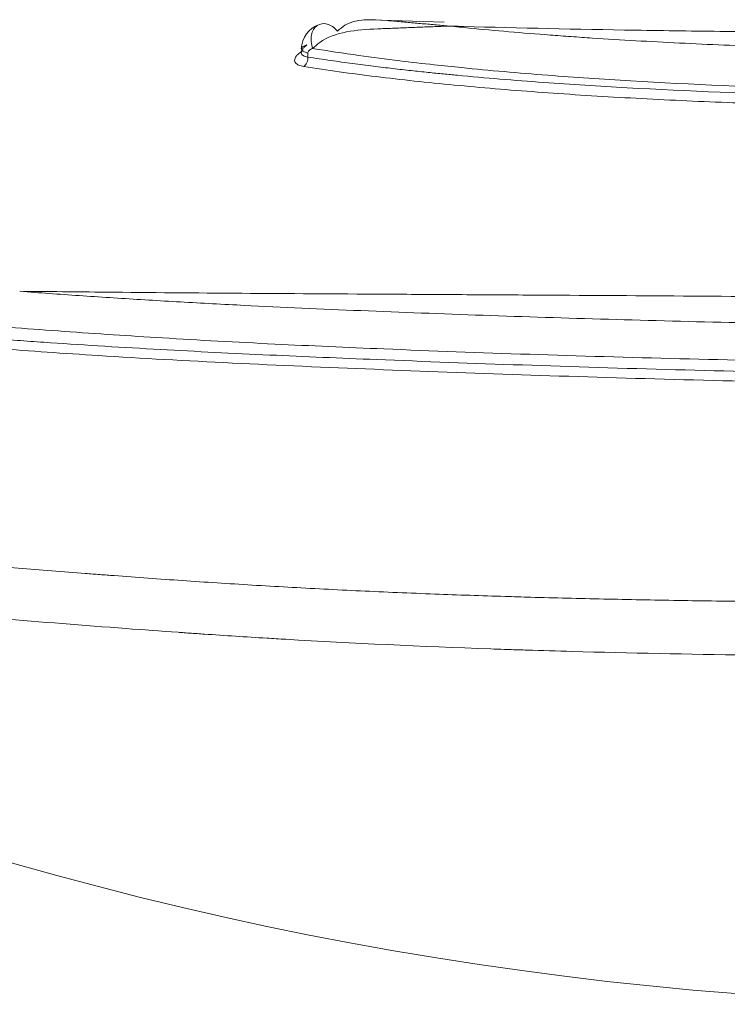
# Model space of a CAD drawing. Header units: millimetres. Extents: x 220.465 to 220.728, y 142.8 to 143.061.
# Tile 2 of 5: x 220.48 to 220.488, y 142.885 to 142.896. Entities that reach past the tile are written whole.
import ezdxf

# ---------------------------------------------------------------- set-up
doc = ezdxf.new("R2010")
doc.units = ezdxf.units.MM
doc.layers.add('SANINDUSA', color=3, linetype='Continuous')

msp = doc.modelspace()

# ---------------------------------------------------------------- linework, layer by layer
at = {"layer": 'SANINDUSA', "linetype": 'Continuous', "lineweight": 15}
for p, q in [((220.4848780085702, 142.8960000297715), (220.4840179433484, 142.8960287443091)), ((220.4832890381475, 142.8955941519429), (220.4832890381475, 142.8956407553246))]:
    msp.add_line(p, q, dxfattribs=at)
for centre, radius, start, end in [((220.4835289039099, 142.895677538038), 0.0003161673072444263, 109.4843273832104, 177.8809189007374), ((220.4915335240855, 142.9267920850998), 0.04225715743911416, 247.7771744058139, 291.5544025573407)]:
    msp.add_arc(centre, radius, start, end, dxfattribs=at)
for points, knots in [([(220.4836337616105, 142.8958963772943), (220.4836623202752, 142.8959209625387), (220.4838063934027, 142.8960449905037), (220.4840449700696, 142.8960353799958), (220.4842539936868, 142.8960166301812), (220.4842714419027, 142.8960150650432)], [0, 0, 0, 0, 0.1847334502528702, 0.9319457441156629, 1, 1, 1, 1]), ([(220.4833449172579, 142.8956942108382), (220.4833268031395, 142.8957466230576), (220.4833219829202, 142.895802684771), (220.4833409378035, 142.8958987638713), (220.4833646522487, 142.8959384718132), (220.4834306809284, 142.8959846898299), (220.4834727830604, 142.8959910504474), (220.48355763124, 142.8959676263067), (220.483600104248, 142.8959379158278), (220.4836337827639, 142.8958963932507)], [0, 0, 0, 0, 0.25, 0.25, 0.5, 0.5, 0.75, 0.75, 1, 1, 1, 1]), ([(220.4841825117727, 142.8959264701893), (220.4841574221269, 142.8959255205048), (220.4838826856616, 142.8959151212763), (220.4835611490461, 142.8958871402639), (220.483371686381, 142.8957180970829), (220.483344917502, 142.8956942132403)], [0, 0, 0, 0, 0.07944482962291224, 0.8699362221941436, 1, 1, 1, 1]), ([(220.4979401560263, 142.8958834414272), (220.4978588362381, 142.8958760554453), (220.4977768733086, 142.8958688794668), (220.4976945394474, 142.8958619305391), (220.4973790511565, 142.8958353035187), (220.4970566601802, 142.8958118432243), (220.4967275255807, 142.895791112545), (220.4963983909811, 142.8957703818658), (220.4960625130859, 142.8957523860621), (220.4957198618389, 142.8957368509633), (220.495377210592, 142.8957213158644), (220.4950277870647, 142.8957082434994), (220.4946713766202, 142.8956974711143), (220.4945822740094, 142.8956947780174), (220.4944927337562, 142.8956922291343), (220.494402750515, 142.8956898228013), (220.4943127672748, 142.895687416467), (220.4942223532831, 142.8956851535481), (220.494131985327, 142.8956830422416), (220.493951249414, 142.8956788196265), (220.4937702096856, 142.8956751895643), (220.4935888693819, 142.8956721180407), (220.4932261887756, 142.8956659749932), (220.4928623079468, 142.8956620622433), (220.4924972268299, 142.8956601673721), (220.492132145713, 142.8956582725), (220.4917657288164, 142.8956583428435), (220.4913984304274, 142.8956603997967), (220.4912147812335, 142.8956614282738), (220.491030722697, 142.89566297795), (220.4908464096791, 142.8956650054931), (220.4907542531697, 142.895666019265), (220.4906620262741, 142.8956671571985), (220.4905697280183, 142.8956684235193), (220.4904774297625, 142.895669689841), (220.4903850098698, 142.895671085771), (220.4902930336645, 142.895672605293), (220.4899251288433, 142.895678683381), (220.4895623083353, 142.8956867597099), (220.4892043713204, 142.8956969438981), (220.4888464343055, 142.8957071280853), (220.4884933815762, 142.8957194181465), (220.4881451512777, 142.8957339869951), (220.4877969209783, 142.8957485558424), (220.4874535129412, 142.895765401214), (220.4871149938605, 142.8957847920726), (220.4869457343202, 142.8957944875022), (220.4867776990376, 142.8958048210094), (220.4866109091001, 142.8958158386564), (220.4865275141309, 142.8958213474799), (220.4864443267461, 142.8958270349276), (220.4863617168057, 142.8958328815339), (220.4862791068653, 142.8958387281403), (220.4861971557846, 142.8958447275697), (220.4861158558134, 142.895850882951), (220.4857906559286, 142.8958755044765), (220.4854758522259, 142.8959026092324), (220.4851711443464, 142.8959324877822), (220.4850923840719, 142.895940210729), (220.4850142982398, 142.8959481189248), (220.4849368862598, 142.8959562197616)], [0.1086892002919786, 0.1086892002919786, 0.1086892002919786, 0.1086892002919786, 0.1250000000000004, 0.1250000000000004, 0.1250000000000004, 0.1875000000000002, 0.1875000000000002, 0.1875000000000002, 0.2500000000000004, 0.2500000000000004, 0.2500000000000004, 0.3125000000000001, 0.3125000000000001, 0.3125000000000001, 0.3281250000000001, 0.3281250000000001, 0.3281250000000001, 0.3437500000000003, 0.3437500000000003, 0.3437500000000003, 0.3750000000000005, 0.3750000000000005, 0.3750000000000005, 0.4375000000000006, 0.4375000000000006, 0.4375000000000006, 0.5000000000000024, 0.5000000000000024, 0.5000000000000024, 0.5312499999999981, 0.5312499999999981, 0.5312499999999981, 0.5468749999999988, 0.5468749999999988, 0.5468749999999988, 0.5624999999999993, 0.5624999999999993, 0.5624999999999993, 0.6250000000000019, 0.6250000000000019, 0.6250000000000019, 0.6874999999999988, 0.6874999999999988, 0.6874999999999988, 0.750000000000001, 0.750000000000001, 0.750000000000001, 0.7812500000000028, 0.7812500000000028, 0.7812500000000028, 0.7968750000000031, 0.7968750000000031, 0.7968750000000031, 0.8124999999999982, 0.8124999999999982, 0.8124999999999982, 0.8750000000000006, 0.8750000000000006, 0.8750000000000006, 0.8911548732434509, 0.8911548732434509, 0.8911548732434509, 0.8911548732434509]), ([(220.4849368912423, 142.8959562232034), (220.4849936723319, 142.8959545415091), (220.4850506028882, 142.8959528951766), (220.4851076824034, 142.895951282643), (220.4857573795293, 142.8959329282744), (220.4864263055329, 142.8959188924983), (220.4871145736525, 142.8959076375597), (220.4874587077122, 142.8959020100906), (220.4878076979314, 142.8958970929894), (220.4881616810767, 142.8958927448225), (220.4883386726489, 142.8958905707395), (220.4885169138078, 142.8958885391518), (220.4886964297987, 142.8958866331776), (220.4888759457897, 142.8958847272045), (220.4890557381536, 142.895882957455), (220.4892357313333, 142.8958813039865), (220.4895957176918, 142.8958779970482), (220.4899566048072, 142.895875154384), (220.4903183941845, 142.8958726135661), (220.4906801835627, 142.8958700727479), (220.4910430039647, 142.8958677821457), (220.491406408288, 142.8958657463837), (220.4917698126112, 142.8958637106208), (220.4921343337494, 142.8958619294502), (220.4924995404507, 142.8958604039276), (220.4926821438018, 142.8958596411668), (220.4928652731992, 142.8958589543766), (220.4930476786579, 142.8958583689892), (220.4932300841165, 142.8958577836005), (220.4934117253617, 142.8958572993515), (220.493592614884, 142.8958569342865), (220.4943161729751, 142.8958554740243), (220.4950277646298, 142.8958559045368), (220.4957276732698, 142.8958594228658), (220.4960776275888, 142.8958611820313), (220.4964246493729, 142.8958637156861), (220.4967687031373, 142.8958672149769), (220.49694073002, 142.8958689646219), (220.4971113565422, 142.8958709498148), (220.4972801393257, 142.8958731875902), (220.4974489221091, 142.8958754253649), (220.4976160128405, 142.8958779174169), (220.4977814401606, 142.8958806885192), (220.4978345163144, 142.8958815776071), (220.4978874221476, 142.8958824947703), (220.4979401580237, 142.8958834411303)], [0.1149736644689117, 0.1149736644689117, 0.1149736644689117, 0.1149736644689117, 0.1259556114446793, 0.1259556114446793, 0.1259556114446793, 0.2509556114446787, 0.2509556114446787, 0.2509556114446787, 0.3134556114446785, 0.3134556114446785, 0.3134556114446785, 0.3447056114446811, 0.3447056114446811, 0.3447056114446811, 0.375955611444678, 0.375955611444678, 0.375955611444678, 0.438455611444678, 0.438455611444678, 0.438455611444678, 0.5009556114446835, 0.5009556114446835, 0.5009556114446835, 0.5634556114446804, 0.5634556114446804, 0.5634556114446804, 0.5947056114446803, 0.5947056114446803, 0.5947056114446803, 0.6259556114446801, 0.6259556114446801, 0.6259556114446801, 0.7509556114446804, 0.7509556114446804, 0.7509556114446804, 0.8134556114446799, 0.8134556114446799, 0.8134556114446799, 0.8447056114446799, 0.8447056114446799, 0.8447056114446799, 0.8759556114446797, 0.8759556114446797, 0.8759556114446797, 0.8859819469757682, 0.8859819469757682, 0.8859819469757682, 0.8859819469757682]), ([(220.4832890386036, 142.8956407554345), (220.4832430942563, 142.8956530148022), (220.4832152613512, 142.8956702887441), (220.4832108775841, 142.8957055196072), (220.4832343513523, 142.8957232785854), (220.4832771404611, 142.8957363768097)], [0, 0, 0, 0, 0.5, 0.5, 1, 1, 1, 1]), ([(220.4832771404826, 142.8957363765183), (220.483266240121, 142.8957274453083), (220.4832452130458, 142.8957102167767), (220.4832251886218, 142.8956853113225), (220.4832143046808, 142.8956631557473), (220.4832108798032, 142.8956362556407), (220.4832271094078, 142.8956076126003), (220.4832684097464, 142.8955986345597), (220.4832890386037, 142.8955941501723)], [0, 0, 0, 0, 0.1408276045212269, 0.271660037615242, 0.3926806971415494, 0.5041229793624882, 0.752317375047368, 1, 1, 1, 1]), ([(220.4833449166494, 142.8956942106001), (220.4833366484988, 142.895690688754), (220.4833219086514, 142.8956844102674), (220.4833043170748, 142.8956718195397), (220.4832920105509, 142.8956583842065), (220.4832899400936, 142.8956461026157), (220.4832890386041, 142.8956407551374)], [0, 0, 0, 0, 0.3535863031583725, 0.6303475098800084, 0.8390510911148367, 1, 1, 1, 1]), ([(220.4995669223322, 142.8956034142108), (220.4994818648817, 142.8955911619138), (220.4993174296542, 142.8955674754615), (220.4990722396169, 142.8955353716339), (220.498840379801, 142.8955069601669), (220.4986224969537, 142.8954820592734), (220.4984197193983, 142.8954603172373), (220.4982329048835, 142.8954414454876), (220.4980628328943, 142.8954251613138), (220.4979101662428, 142.8954112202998), (220.4974828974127, 142.8953735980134), (220.4967816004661, 142.8953210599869), (220.4953916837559, 142.8952447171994), (220.493601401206, 142.8951890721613), (220.4913910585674, 142.8951790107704), (220.4891897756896, 142.8952137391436), (220.48741993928, 142.8952892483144), (220.4860518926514, 142.8953811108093), (220.4852977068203, 142.8954475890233), (220.4847315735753, 142.8955064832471), (220.4843293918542, 142.8955527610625), (220.4838506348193, 142.8956147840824), (220.4835228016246, 142.8956662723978), (220.4833449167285, 142.8956942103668)], [0, 0, 0, 0, 0.01899102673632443, 0.03671393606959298, 0.05316871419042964, 0.06835534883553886, 0.08227382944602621, 0.09492414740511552, 0.106306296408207, 0.116420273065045, 0.1252660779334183, 0.1904942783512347, 0.2500683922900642, 0.378927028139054, 0.5000216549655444, 0.6209702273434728, 0.74966594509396, 0.8095367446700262, 0.8751269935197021, 0.8967231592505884, 0.9247344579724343, 0.9591603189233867, 1, 1, 1, 1]), ([(220.483240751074, 142.8954838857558), (220.4832303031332, 142.8954858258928), (220.4832095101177, 142.895489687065), (220.4831839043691, 142.895498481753), (220.4831493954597, 142.8955163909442), (220.4831257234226, 142.8955511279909), (220.4831449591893, 142.8955975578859), (220.4831827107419, 142.8956360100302), (220.4832103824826, 142.8956548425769), (220.483224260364, 142.8956642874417)], [0, 0, 0, 0, 0.08408487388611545, 0.1673418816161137, 0.251274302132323, 0.5003467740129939, 0.7495748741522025, 0.8744072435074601, 1, 1, 1, 1]), ([(220.4832890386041, 142.8955941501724), (220.4832903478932, 142.8955723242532), (220.4832862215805, 142.8955490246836), (220.483277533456, 142.89552918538), (220.4832688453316, 142.8955093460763), (220.4832556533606, 142.895493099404), (220.483240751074, 142.8954838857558)], [0, 0, 0, 0, 0.5, 0.5, 0.5, 1, 1, 1, 1]), ([(220.4832890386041, 142.8955941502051), (220.4833773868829, 142.8955806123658), (220.48354815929, 142.8955544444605), (220.4838041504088, 142.8955189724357), (220.4840469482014, 142.8954875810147), (220.484275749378, 142.8954600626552), (220.4844891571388, 142.8954360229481), (220.4846861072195, 142.8954151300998), (220.4848656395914, 142.8953970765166), (220.4853041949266, 142.8953548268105), (220.4860055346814, 142.8952968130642), (220.4873802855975, 142.8952103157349), (220.4891643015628, 142.895139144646), (220.4913856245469, 142.8951060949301), (220.4936150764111, 142.8951140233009), (220.4954189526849, 142.8951648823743), (220.496816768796, 142.8952354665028), (220.4975978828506, 142.8952898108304), (220.4981914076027, 142.8953399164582), (220.4986174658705, 142.89538043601), (220.4991100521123, 142.895433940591), (220.4994449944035, 142.8954786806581), (220.499624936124, 142.8955027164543)], [0, 0, 0, 0, 0.02040387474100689, 0.03943957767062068, 0.05710709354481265, 0.07340640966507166, 0.08833751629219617, 0.1019004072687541, 0.1140950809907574, 0.1249215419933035, 0.1902199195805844, 0.2500452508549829, 0.3786237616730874, 0.4997378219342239, 0.6208490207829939, 0.7493816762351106, 0.8090177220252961, 0.8740586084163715, 0.8972785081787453, 0.9260089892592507, 0.9602496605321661, 1, 1, 1, 1]), ([(220.4996706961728, 142.8953919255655), (220.4995890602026, 142.8953806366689), (220.4994260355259, 142.8953580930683), (220.4991745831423, 142.8953265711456), (220.4989186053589, 142.8952967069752), (220.4986575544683, 142.8952685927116), (220.4983915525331, 142.8952421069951), (220.498120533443, 142.8952171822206), (220.4976175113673, 142.8951744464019), (220.496860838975, 142.8951209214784), (220.4958202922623, 142.8950672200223), (220.4947416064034, 142.895028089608), (220.4936325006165, 142.8950036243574), (220.4925106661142, 142.8949915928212), (220.4913826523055, 142.8949927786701), (220.4902545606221, 142.8950043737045), (220.4891371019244, 142.8950291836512), (220.4880410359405, 142.8950661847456), (220.486980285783, 142.8951173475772), (220.4859583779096, 142.8951827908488), (220.4851488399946, 142.8952508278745), (220.4845307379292, 142.8953135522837), (220.4840838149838, 142.8953651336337), (220.4836514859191, 142.8954212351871), (220.4833778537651, 142.8954629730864), (220.4832407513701, 142.8954838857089)], [0, 0, 0, 0, 0.01807728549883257, 0.03609981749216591, 0.05408272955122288, 0.07204117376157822, 0.08999025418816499, 0.107944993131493, 0.1259202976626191, 0.188294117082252, 0.2505328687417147, 0.3132558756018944, 0.3758027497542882, 0.4384078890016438, 0.5002705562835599, 0.5625086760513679, 0.6254766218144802, 0.6876775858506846, 0.7500570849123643, 0.8125158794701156, 0.8751163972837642, 0.9062988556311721, 0.9374544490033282, 0.9686617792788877, 1, 1, 1, 1]), ([(220.4799265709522, 142.892859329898), (220.4800410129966, 142.8928507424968), (220.4802697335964, 142.8928335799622), (220.4806206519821, 142.8928088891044), (220.4809769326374, 142.8927850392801), (220.4813392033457, 142.8927621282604), (220.4817073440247, 142.8927401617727), (220.482081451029, 142.892719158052), (220.4827748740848, 142.8926826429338), (220.4838162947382, 142.8926353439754), (220.4852347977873, 142.8925816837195), (220.4866999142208, 142.8925335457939), (220.4881993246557, 142.8924937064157), (220.4897219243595, 142.8924639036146), (220.4912551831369, 142.892448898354), (220.4927909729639, 142.8924467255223), (220.4943213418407, 142.8924594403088), (220.4958335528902, 142.8924824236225), (220.4973163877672, 142.8925140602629), (220.4987573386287, 142.8925517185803), (220.4999188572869, 142.8925905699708), (220.5008175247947, 142.892627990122), (220.5014768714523, 142.8926594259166), (220.5021205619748, 142.8926937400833), (220.5025345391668, 142.8927189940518), (220.5027416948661, 142.8927316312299)], [0, 0, 0, 0, 0.01787641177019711, 0.03572728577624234, 0.05356494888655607, 0.07140156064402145, 0.08924908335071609, 0.1071192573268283, 0.1250239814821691, 0.187272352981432, 0.2500179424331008, 0.3123735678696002, 0.3750100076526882, 0.4377279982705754, 0.5000030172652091, 0.5622758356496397, 0.6249958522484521, 0.6876302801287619, 0.7499879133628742, 0.8127314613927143, 0.8749818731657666, 0.9062895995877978, 0.9375192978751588, 0.9687344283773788, 0.9999999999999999, 0.9999999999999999, 0.9999999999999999, 0.9999999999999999]), ([(220.4799265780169, 142.892859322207), (220.4802560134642, 142.8928559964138), (220.4805903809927, 142.8928526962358), (220.4809296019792, 142.8928494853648), (220.4814483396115, 142.8928445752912), (220.4819784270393, 142.8928399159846), (220.4825198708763, 142.8928359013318), (220.4830613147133, 142.8928318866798), (220.4836141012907, 142.8928286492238), (220.4841786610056, 142.8928254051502), (220.4844609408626, 142.8928237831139), (220.4847461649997, 142.8928221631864), (220.4850344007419, 142.8928204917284), (220.485322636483, 142.8928188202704), (220.4856143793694, 142.8928170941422), (220.4859065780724, 142.8928153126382), (220.4864909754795, 142.8928117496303), (220.4870793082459, 142.8928079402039), (220.487671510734, 142.8928040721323), (220.4882637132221, 142.8928002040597), (220.488859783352, 142.8927963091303), (220.4894597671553, 142.8927925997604), (220.4897597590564, 142.8927907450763), (220.490060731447, 142.892788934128), (220.4903627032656, 142.8927871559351), (220.4906646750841, 142.8927853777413), (220.4909677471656, 142.8927835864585), (220.4912715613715, 142.8927818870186), (220.491423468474, 142.892781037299), (220.4915758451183, 142.8927802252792), (220.491728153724, 142.8927794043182), (220.4918804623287, 142.8927785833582), (220.4920324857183, 142.8927777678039), (220.4921842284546, 142.8927769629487), (220.4924877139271, 142.8927753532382), (220.4927900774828, 142.8927737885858), (220.4930913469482, 142.8927722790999), (220.4936938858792, 142.8927692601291), (220.4942920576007, 142.8927664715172), (220.4948859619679, 142.8927636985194), (220.495479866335, 142.8927609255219), (220.4960695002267, 142.8927581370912), (220.496654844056, 142.8927551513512), (220.4972401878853, 142.8927521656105), (220.4978212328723, 142.8927489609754), (220.4983978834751, 142.8927458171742), (220.4985420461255, 142.8927450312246), (220.4986860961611, 142.8927442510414), (220.4988292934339, 142.8927434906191), (220.4989724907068, 142.8927427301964), (220.4991149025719, 142.8927419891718), (220.4992565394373, 142.8927412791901), (220.4995398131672, 142.8927398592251), (220.4998199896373, 142.8927385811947), (220.5000971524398, 142.892737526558), (220.5006514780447, 142.8927354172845), (220.5011937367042, 142.8927340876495), (220.5017241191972, 142.8927331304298), (220.5020683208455, 142.8927325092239), (220.5024075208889, 142.8927320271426), (220.5027416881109, 142.8927316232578)], [0.0841290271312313, 0.0841290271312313, 0.0841290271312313, 0.0841290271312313, 0.1250000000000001, 0.1250000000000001, 0.1250000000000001, 0.1874999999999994, 0.1874999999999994, 0.1874999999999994, 0.2499999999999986, 0.2499999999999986, 0.2499999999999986, 0.28125, 0.28125, 0.28125, 0.3124999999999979, 0.3124999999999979, 0.3124999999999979, 0.3750000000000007, 0.3750000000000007, 0.3750000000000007, 0.4374999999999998, 0.4374999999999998, 0.4374999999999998, 0.4687500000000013, 0.4687500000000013, 0.4687500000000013, 0.4999999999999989, 0.4999999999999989, 0.4999999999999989, 0.5156249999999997, 0.5156249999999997, 0.5156249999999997, 0.5312500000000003, 0.5312500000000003, 0.5312500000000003, 0.5624999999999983, 0.5624999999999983, 0.5624999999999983, 0.625000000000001, 0.625000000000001, 0.625000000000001, 0.6875000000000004, 0.6875000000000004, 0.6875000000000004, 0.7499999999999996, 0.7499999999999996, 0.7499999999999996, 0.7656250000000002, 0.7656250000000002, 0.7656250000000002, 0.781250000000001, 0.781250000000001, 0.781250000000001, 0.8124999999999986, 0.8124999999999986, 0.8124999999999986, 0.8749999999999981, 0.8749999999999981, 0.8749999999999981, 0.9155605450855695, 0.9155605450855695, 0.9155605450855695, 0.9155605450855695]), ([(220.5045171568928, 142.8924378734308), (220.5044086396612, 142.8924284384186), (220.5041930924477, 142.8924096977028), (220.5038634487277, 142.892383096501), (220.5035325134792, 142.8923577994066), (220.5032000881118, 142.8923338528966), (220.5028667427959, 142.8923111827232), (220.5025328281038, 142.8922897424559), (220.5021987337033, 142.8922694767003), (220.5018648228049, 142.8922503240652), (220.5015314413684, 142.8922322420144), (220.5008477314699, 142.8921970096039), (220.4998156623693, 142.8921521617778), (220.4983023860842, 142.8921027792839), (220.4966702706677, 142.8920614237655), (220.49489652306, 142.8920296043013), (220.4930871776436, 142.8920118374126), (220.49125499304, 142.8920120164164), (220.4894240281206, 142.8920322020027), (220.4876224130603, 142.8920701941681), (220.4858679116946, 142.8921216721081), (220.4842917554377, 142.8921799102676), (220.4828642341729, 142.8922429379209), (220.4818207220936, 142.8922998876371), (220.4810120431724, 142.892351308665), (220.4804392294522, 142.8923907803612), (220.4798684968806, 142.8924336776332), (220.4793022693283, 142.8924802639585), (220.4787406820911, 142.8925305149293), (220.4783798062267, 142.8925668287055), (220.4781973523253, 142.8925851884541)], [0, 0, 0, 0, 0.01521173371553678, 0.03021498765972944, 0.04500985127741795, 0.05959641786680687, 0.07397478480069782, 0.0881450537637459, 0.1021073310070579, 0.1158617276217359, 0.1294083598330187, 0.1427473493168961, 0.1981486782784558, 0.2497678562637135, 0.312370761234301, 0.3748322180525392, 0.4366093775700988, 0.4997089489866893, 0.5630774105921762, 0.6250914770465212, 0.6873422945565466, 0.7497269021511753, 0.7981143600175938, 0.8500711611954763, 0.8736018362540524, 0.8977147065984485, 0.9224103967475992, 0.9476894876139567, 0.9735525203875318, 1, 1, 1, 1]), ([(220.4780818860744, 142.8924374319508), (220.478186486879, 142.8924274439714), (220.4783935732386, 142.8924076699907), (220.4787101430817, 142.8923795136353), (220.4790263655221, 142.8923527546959), (220.4793423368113, 142.8923273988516), (220.4796573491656, 142.8923033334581), (220.4799709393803, 142.8922804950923), (220.4805936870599, 142.8922369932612), (220.4815348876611, 142.8921791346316), (220.4828107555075, 142.8921151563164), (220.4842162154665, 142.8920558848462), (220.485793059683, 142.8919972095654), (220.4881628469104, 142.8919230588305), (220.4906366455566, 142.8918766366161), (220.4930938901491, 142.8918787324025), (220.4949267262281, 142.8919002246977), (220.496712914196, 142.8919353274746), (220.4985164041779, 142.8919813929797), (220.5003536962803, 142.8920386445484), (220.5017777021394, 142.8921022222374), (220.5027939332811, 142.8921594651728), (220.5034110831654, 142.8921978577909), (220.5040317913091, 142.8922405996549), (220.5044330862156, 142.8922725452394), (220.504637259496, 142.8922887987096)], [0, 0, 0, 0, 0.01520971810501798, 0.03011186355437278, 0.04470652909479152, 0.05899381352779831, 0.07297382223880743, 0.08664666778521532, 0.1000124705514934, 0.1530968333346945, 0.2031121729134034, 0.2500662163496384, 0.3118642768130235, 0.3745601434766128, 0.4996722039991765, 0.5633040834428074, 0.6242757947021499, 0.6873104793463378, 0.7493975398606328, 0.8175261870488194, 0.8923218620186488, 0.9177720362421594, 0.9442012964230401, 0.971610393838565, 1, 1, 1, 1]), ([(220.5046767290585, 142.8921808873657), (220.5045759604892, 142.8921726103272), (220.5043747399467, 142.8921560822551), (220.5040656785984, 142.8921325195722), (220.5037519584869, 142.8921098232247), (220.5034329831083, 142.892088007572), (220.5031088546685, 142.8920669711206), (220.5027794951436, 142.8920467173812), (220.5024448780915, 142.8920272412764), (220.50210495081, 142.8920085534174), (220.5013604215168, 142.8919698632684), (220.5001703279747, 142.8919187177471), (220.4984837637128, 142.8918661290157), (220.4967264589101, 142.8918211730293), (220.4949207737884, 142.8917857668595), (220.493084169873, 142.8917645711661), (220.491235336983, 142.8917637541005), (220.4893878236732, 142.8917855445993), (220.4875591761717, 142.8918276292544), (220.4857759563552, 142.8918832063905), (220.4840493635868, 142.8919475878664), (220.4823961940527, 142.8920189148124), (220.4811416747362, 142.8920886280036), (220.4802461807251, 142.8921479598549), (220.4796670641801, 142.8921897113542), (220.4791060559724, 142.8922338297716), (220.4785610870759, 142.8922801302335), (220.4782139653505, 142.8923133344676), (220.4780399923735, 142.8923299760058)], [0, 0, 0, 0, 0.01405615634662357, 0.02806815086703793, 0.04204470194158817, 0.05599445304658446, 0.06992603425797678, 0.08384830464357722, 0.09777008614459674, 0.1117000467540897, 0.1256466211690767, 0.1880188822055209, 0.250605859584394, 0.3128904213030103, 0.3756885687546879, 0.4380697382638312, 0.5002754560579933, 0.5629023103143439, 0.6255228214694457, 0.6880034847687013, 0.7499777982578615, 0.8126572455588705, 0.8751288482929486, 0.9000646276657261, 0.9249697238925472, 0.9498938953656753, 0.9748874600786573, 1, 1, 1, 1]), ([(220.47876951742, 142.8897221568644), (220.4788942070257, 142.8897117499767), (220.4791434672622, 142.8896909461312), (220.4795239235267, 142.889659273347), (220.4799090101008, 142.8896275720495), (220.4802988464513, 142.8895959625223), (220.4805627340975, 142.8895752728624), (220.4806947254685, 142.8895649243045)], [0, 0, 0, 0, 0.2001541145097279, 0.4001172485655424, 0.6000054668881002, 0.7999306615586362, 1, 1, 1, 1]), ([(220.4806947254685, 142.8895649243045), (220.4807502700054, 142.8895606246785), (220.4808614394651, 142.889552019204), (220.4809733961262, 142.8895435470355), (220.4810294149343, 142.8895393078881)], [0, 0, 0, 0, 0.4996384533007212, 1, 1, 1, 1]), ([(220.4810294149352, 142.8895393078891), (220.4811606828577, 142.8895295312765), (220.4814235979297, 142.8895099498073), (220.4818238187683, 142.8894818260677), (220.4822289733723, 142.8894547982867), (220.4826394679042, 142.8894291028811), (220.4830552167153, 142.889404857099), (220.4834762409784, 142.8893821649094), (220.4839026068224, 142.8893611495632), (220.4843340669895, 142.8893417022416), (220.4846249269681, 142.8893302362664), (220.4847707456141, 142.8893244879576)], [0, 0, 0, 0, 0.1094375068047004, 0.2191911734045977, 0.3293080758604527, 0.4398329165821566, 0.5508081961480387, 0.6622744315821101, 0.7742704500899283, 0.8868335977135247, 1, 1, 1, 1]), ([(220.4847707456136, 142.8893244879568), (220.4849064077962, 142.8893194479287), (220.485178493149, 142.8893093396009), (220.4854528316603, 142.8893007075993), (220.4855903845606, 142.8892963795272)], [0, 0, 0, 0, 0.4986015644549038, 1, 1, 1, 1]), ([(220.4858877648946, 142.8892876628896), (220.4860291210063, 142.8892838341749), (220.4863127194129, 142.8892761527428), (220.4867419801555, 142.8892662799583), (220.4871756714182, 142.8892574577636), (220.4876139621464, 142.8892497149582), (220.4880567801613, 142.8892429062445), (220.4887917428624, 142.8892330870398), (220.4898257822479, 142.8892226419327), (220.4911597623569, 142.8892137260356), (220.4924951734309, 142.8892077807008), (220.4936820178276, 142.8892065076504), (220.4947139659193, 142.8892097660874), (220.4955927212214, 142.8892161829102), (220.4961694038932, 142.8892247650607), (220.4964558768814, 142.8892290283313)], [0, 0, 0, 0, 0.04099203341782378, 0.08224105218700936, 0.1237574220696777, 0.1655516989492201, 0.2076346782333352, 0.2500174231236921, 0.3744816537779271, 0.5000060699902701, 0.6255382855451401, 0.7499933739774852, 0.8344585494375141, 0.9177655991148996, 0.9999999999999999, 0.9999999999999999, 0.9999999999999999, 0.9999999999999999]), ([(220.4818463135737, 142.8888727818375), (220.4818752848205, 142.8888707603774), (220.481904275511, 142.8888687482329), (220.481933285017, 142.8888667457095), (220.4819552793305, 142.8888652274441), (220.4819772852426, 142.888863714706), (220.48199930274, 142.8888622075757)], [0.2790527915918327, 0.2790527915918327, 0.2790527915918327, 0.2790527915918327, 0.2812499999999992, 0.2812499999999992, 0.2812499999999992, 0.2829158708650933, 0.2829158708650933, 0.2829158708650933, 0.2829158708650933]), ([(220.4856889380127, 142.8886753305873), (220.4857107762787, 142.8886746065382), (220.4857326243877, 142.8886738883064), (220.4857544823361, 142.8886731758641), (220.4857852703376, 142.8886721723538), (220.4858160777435, 142.8886711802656), (220.4858469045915, 142.8886701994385)], [0.3734348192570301, 0.3734348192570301, 0.3734348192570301, 0.3734348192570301, 0.3750000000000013, 0.3750000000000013, 0.3750000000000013, 0.3772046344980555, 0.3772046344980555, 0.3772046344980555, 0.3772046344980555]), ([(220.4863721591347, 142.888654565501), (220.4870455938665, 142.8886359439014), (220.487728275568, 142.8886221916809), (220.4884205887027, 142.8886116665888), (220.4886468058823, 142.8886082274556), (220.4888737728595, 142.8886051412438), (220.4891007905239, 142.8886023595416), (220.4893278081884, 142.8885995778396), (220.4895550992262, 142.8885970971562), (220.489782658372, 142.8885948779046), (220.4902377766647, 142.8885904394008), (220.4906939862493, 142.888587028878), (220.4911511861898, 142.8885844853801), (220.4920655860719, 142.8885793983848), (220.4929755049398, 142.888577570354), (220.4938809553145, 142.8885812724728), (220.4943336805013, 142.8885831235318), (220.4947851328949, 142.8885863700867), (220.4952356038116, 142.8885915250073), (220.495348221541, 142.8885928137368), (220.4954607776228, 142.8885942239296), (220.4955732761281, 142.8885957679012), (220.4956355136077, 142.8885966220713), (220.4956977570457, 142.8885975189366), (220.4957599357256, 142.8885984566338)], [0.3896813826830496, 0.3896813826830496, 0.3896813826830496, 0.3896813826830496, 0.4375000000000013, 0.4375000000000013, 0.4375000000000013, 0.4531250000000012, 0.4531250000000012, 0.4531250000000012, 0.4687500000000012, 0.4687500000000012, 0.4687500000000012, 0.5000000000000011, 0.5000000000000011, 0.5000000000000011, 0.562500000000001, 0.562500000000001, 0.562500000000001, 0.5937500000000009, 0.5937500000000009, 0.5937500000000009, 0.6015624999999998, 0.6015624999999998, 0.6015624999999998, 0.6058846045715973, 0.6058846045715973, 0.6058846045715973, 0.6058846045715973])]:
    msp.add_open_spline(points, degree=3, knots=knots, dxfattribs=at)
for points, degree in [([(220.4849368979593, 142.8959562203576), (220.4841825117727, 142.8959264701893)], 1), ([(220.4842714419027, 142.8960150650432), (220.4849368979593, 142.8959562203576)], 1), ([(220.4855903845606, 142.8892963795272), (220.4856895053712, 142.8892937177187), (220.4857886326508, 142.8892908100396), (220.4858877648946, 142.8892876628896)], 3), ([(220.4783046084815, 142.8891526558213), (220.4792091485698, 142.8890793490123), (220.4801634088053, 142.8889973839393), (220.4811681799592, 142.8889219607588)], 3), ([(220.4811681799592, 142.8889219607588), (220.4813690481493, 142.8889068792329), (220.481571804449, 142.8888920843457), (220.4817752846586, 142.8888777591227)], 3), ([(220.4817752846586, 142.8888777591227), (220.4817989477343, 142.8888760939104), (220.4818226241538, 142.8888744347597), (220.4818463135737, 142.8888727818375)], 3), ([(220.4819993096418, 142.8888622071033), (220.48202662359, 142.8888603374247), (220.4820539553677, 142.8888584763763), (220.4820813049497, 142.8888566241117)], 3), ([(220.4820813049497, 142.8888566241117), (220.4823227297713, 142.8888402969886), (220.4825655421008, 142.8888246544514), (220.4828097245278, 142.8888098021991)], 3), ([(220.4828097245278, 142.8888098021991), (220.4828836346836, 142.8888053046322), (220.4829576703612, 142.8888008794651), (220.4830318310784, 142.8887965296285)], 3), ([(220.4830318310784, 142.8887965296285), (220.4838158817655, 142.8887504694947), (220.48461375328, 142.8887131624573), (220.4854253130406, 142.888684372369)], 3), ([(220.4854253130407, 142.888684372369), (220.4854767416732, 142.8886825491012), (220.4855282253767, 142.8886807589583), (220.4855797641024, 142.8886790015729)], 3), ([(220.4855797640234, 142.8886790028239), (220.485616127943, 142.8886777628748), (220.4856525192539, 142.8886765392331), (220.485688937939, 142.8886753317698)], 3), ([(220.4858469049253, 142.8886701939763), (220.486021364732, 142.88866463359), (220.4861964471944, 142.8886594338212), (220.4863721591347, 142.888654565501)], 3)]:
    msp.add_open_spline(points, degree=degree, dxfattribs=at)

doc.saveas('drawing.dxf')
